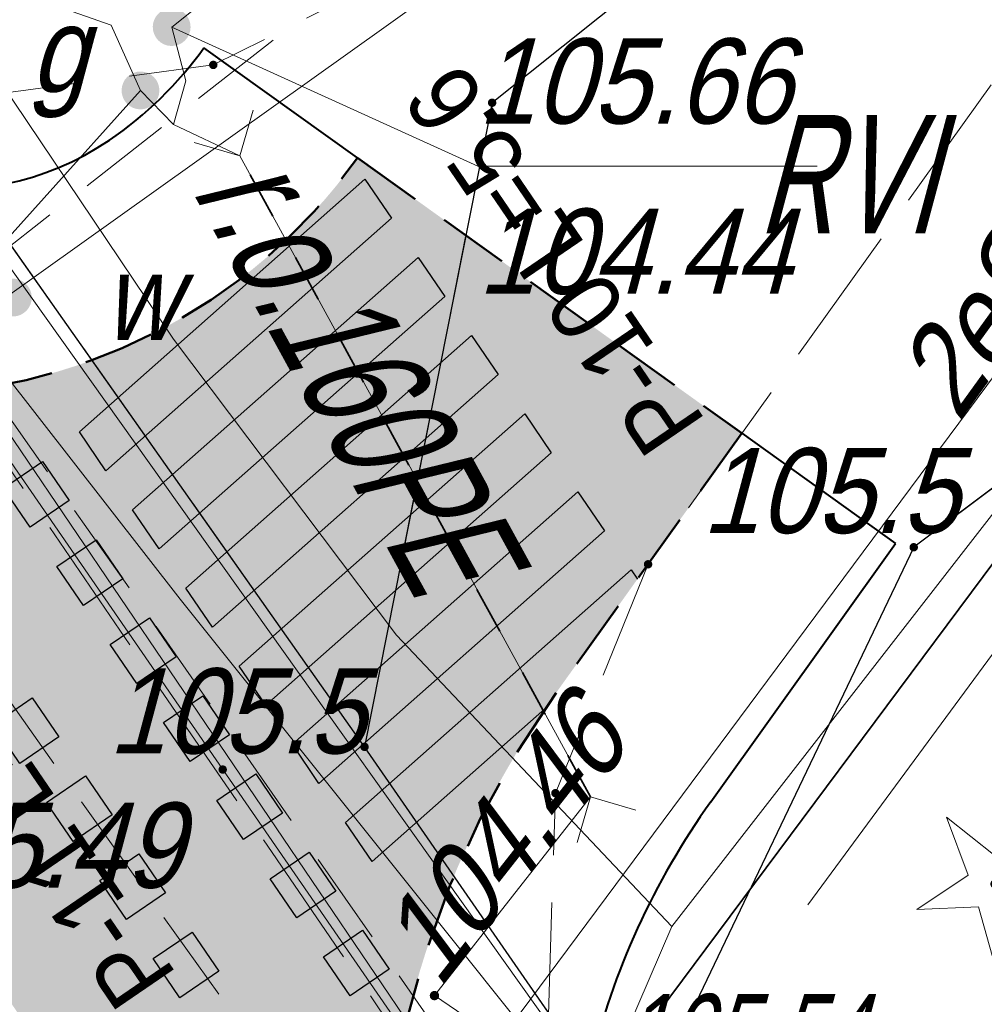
# Model space of a CAD drawing. Extents: x 6530721 to 6531385, y 5978377 to 5979143.
# Tile 60 of 146: x 6530995 to 6531005, y 5978753 to 5978763. Entities that reach past the tile are written whole.
import ezdxf
from ezdxf.enums import TextEntityAlignment as Align

# ---------------------------------------------------------------- set-up
doc = ezdxf.new("R2010")
doc.units = 0
doc.set_wipeout_variables(frame=1)
for name, pattern in [('AB_rokocin 2014-08-13 AC2004$0$1.0_0.5', [1.5, 1, -0.5]), ('AB_rokocin 2014-08-13 AC2004$0$1.5_0.5', [2, 1.5, -0.5]), ('AB_rokocin 2014-08-13 AC2004$0$ib05_500', [1, 0.5, -0.5]), ('AB_rokocin 2014-08-13 AC2004$0$l217_500', [2, 1.5, -0.5]), ('AB_rokocin 2014-08-13 AC2004$0$l219_500', [0]), ('DASHED2', [0.375, 0.25, -0.125])]:
    doc.linetypes.add(name, pattern=pattern)
for name, color, linetype, lineweight in [('AB-chodnik obrzeża', 30, 'Continuous', 40), ('AB-krawężnik obniżony', 34, 'DASHED2', 50), ('AB-wymiarowa', 7, 'Continuous', 30), ('AB-wyp. kostka betonowa grafitowa', 151, 'Continuous', 15), ('AB_rokocin 2014-08-13 AC2004$0$!arkusz4', 7, 'Continuous', 18), ('AB_rokocin 2014-08-13 AC2004$0$203-Punkt załamania granicy działki nie stabilizowany', 7, 'Continuous', 18), ('AB_rokocin 2014-08-13 AC2004$0$209-Opis konturu klasyfikacyjnego', 7, 'Continuous', 18), ('AB_rokocin 2014-08-13 AC2004$0$217-Granica konturu klasyfikcyjnego', 7, 'Continuous', 18), ('AB_rokocin 2014-08-13 AC2004$0$219-Linia granicy', 7, 'Continuous', 18), ('AB_rokocin 2014-08-13 AC2004$0$623-Punkt rzędnej przewodu-SGPOD', 7, 'Continuous', 18), ('AB_rokocin 2014-08-13 AC2004$0$623-Punkt rzędnej przewodu-SGPOD-Atr2', 7, 'Continuous', 18), ('AB_rokocin 2014-08-13 AC2004$0$903-Żywopłot', 7, 'Continuous', 18), ('AB_rokocin 2014-08-13 AC2004$0$996-Tekst dodatkowy mały', 7, 'Continuous', 18), ('AB_rokocin 2014-08-13 AC2004$0$drzewo iglaste (punkt)', 7, 'Continuous', 18), ('AB_rokocin 2014-08-13 AC2004$0$jezdnia (powierzchnia)', 7, 'Continuous', 18), ('AB_rokocin 2014-08-13 AC2004$0$krawężnik (linia)', 7, 'Continuous', 18), ('AB_rokocin 2014-08-13 AC2004$0$ogrodzenie trwałe (linia)', 7, 'Continuous', 18), ('AB_rokocin 2014-08-13 AC2004$0$przepust (linia)', 7, 'Continuous', 18), ('AB_rokocin 2014-08-13 AC2004$0$przepust (linia) - symbol', 7, 'Continuous', 18), ('AB_rokocin 2014-08-13 AC2004$0$przewód elektroenergetyczny (linia)-SEPOD', 7, 'Continuous', 18), ('AB_rokocin 2014-08-13 AC2004$0$przewód elektroenergetyczny (linia)-SEPOD-Atr1', 7, 'Continuous', 18), ('AB_rokocin 2014-08-13 AC2004$0$przewód elektroenergetyczny - projektowany (linia)-SE', 7, 'Continuous', 18), ('AB_rokocin 2014-08-13 AC2004$0$przewód gazowy (linia)-SG', 7, 'Continuous', 18), ('AB_rokocin 2014-08-13 AC2004$0$przewód kanalizacyjny - projektowany (linia)-SK', 7, 'Continuous', 18), ('AB_rokocin 2014-08-13 AC2004$0$przewód telekomunikacyjny (linia)-STPOD', 7, 'Continuous', 18), ('AB_rokocin 2014-08-13 AC2004$0$przewód wodociągowy (linia)-SW', 7, 'Continuous', 18), ('AB_rokocin 2014-08-13 AC2004$0$punkt wysokościowy naturalny', 7, 'Continuous', 18), ('AB_rokocin 2014-08-13 AC2004$0$punkt wysokościowy naturalny-Atr2', 7, 'Continuous', 18), ('AB_rokocin 2014-08-13 AC2004$0$punkt wysokościowy sztuczny', 7, 'Continuous', 18), ('AB_rokocin 2014-08-13 AC2004$0$punkt wysokościowy sztuczny-Atr2', 7, 'Continuous', 18), ('AB_rokocin 2014-08-13 AC2004$0$wysokosci_asfalt', 7, 'Continuous', 18), ('AB_rokocin 2014-08-13 AC2004$0$zasuwa (punkt)-SG', 7, 'Continuous', 18), ('AB_rokocin 2014-08-13 AC2004$0$zasuwa (punkt)-SG-Atr17', 7, 'Continuous', 18), ('AB_rokocin 2014-08-13 AC2004$0$zasuwa (punkt)-SG-Atr2', 7, 'Continuous', 18), ('AB_rokocin 2014-08-13 AC2004$0$zasuwa (punkt)-SG-Atr3', 7, 'Continuous', 18), ('AB_rokocin 2014-08-13 AC2004$0$zasuwa (punkt)-SW', 7, 'Continuous', 18), ('AB_rokocin 2014-08-13 AC2004$0$zasuwa (punkt)-SW-Atr17', 7, 'Continuous', 18), ('asf', 7, 'Continuous', 18), ('płot', 1, 'Continuous', 18)]:
    doc.layers.add(name, color=color, linetype=linetype, lineweight=lineweight)
for name, color, linetype in [('gaOzPoziome', 7, 'Continuous'), ('gaPionowe', 7, 'Continuous'), ('zzz.gaHSDlugosc', 7, 'Continuous'), ('zzz.gaHSDodTekst', 7, 'Continuous'), ('zzz.gaHSKilometraz', 7, 'Continuous'), ('zzz.gaHSNazwa', 7, 'Continuous'), ('zzz.gaHSOpis', 7, 'Continuous'), ('zzz.gaHSStan', 7, 'Continuous'), ('zzz.gaHSTrasa', 7, 'Continuous')]:
    doc.layers.add(name, color=color, linetype=linetype)
doc.styles.add('AB_rokocin 2014-08-13 AC2004$0$Standard', font='txt')
doc.styles.add('GA4-HS-TEXT', font='arial.ttf', dxfattribs={"width": 0.9})
doc.styles.get("Standard").update_dxf_attribs({"font": 'simplex.shx', "width": 0.75, "height": 1.25})
doc.linetypes.add('AB_rokocin 2014-08-13 AC2004$0$902-500', pattern='A,3.75,0,[1,ksztalty.shx,S=0.5,R=0,X=0,Y=0],3.75', length=7.5)
doc.linetypes.add('AB_rokocin 2014-08-13 AC2004$0$903-500', pattern='A,0,-0.001,0,[6,ksztalty.shx,S=0.667,R=0,X=0,Y=0],-3', length=3.001)
doc.dimstyles.new('GA4-LEADER', dxfattribs={"dimtxt": 1, "dimasz": 1, "dimexe": 1, "dimexo": 1, "dimgap": 1, "dimtad": 1, "dimtxsty": 'Standard', "dimcen": 1, "dimadec": 0, "dimazin": 0, "dimtfac": 1, "dimtmove": 0, "dimatfit": 3, "dimfxl": 1, "dimarcsym": 0})

# ---------------------------------------------------------------- blocks, each defined once
blk = doc.blocks.new('z.ga4.HSL-desc')
at = {"layer": 'zzz.gaHSDlugosc', "style": 'GA4-HS-TEXT', "width": 0.9}
blk.add_attdef('LENGTH', (6.026, 0.4), '', height=1, dxfattribs=at)
at = {"layer": 'zzz.gaHSDodTekst', "style": 'GA4-HS-TEXT', "width": 0.9, "flags": 1}
blk.add_attdef('ADDTEXT', (0, -2.744), '', height=1, dxfattribs=at)
at = {"layer": 'zzz.gaHSKilometraz', "style": 'GA4-HS-TEXT', "width": 0.9, "flags": 1}
blk.add_attdef('POSITION', (0, -5.695), '', height=1, dxfattribs=at)
at = {"layer": 'zzz.gaHSNazwa', "style": 'GA4-HS-TEXT', "width": 0.9}
blk.add_attdef('NAME', (0, 0.4), '', height=1, dxfattribs=at)
at = {"layer": 'zzz.gaHSStan', "style": 'GA4-HS-TEXT', "width": 0.9}
blk.add_attdef('STATE', (0, -1.356), '', height=1, dxfattribs=at)
at = {"layer": 'zzz.gaHSTrasa', "style": 'GA4-HS-TEXT', "width": 0.9, "flags": 1}
blk.add_attdef('ROUTE', (0, -4.27), '', height=1, dxfattribs=at)
blk = doc.blocks.new('AB_rokocin 2014-08-13 AC2004$0$US25')
at = {"linetype": 'Continuous', "lineweight": 0}
h = blk.add_hatch(color=0, dxfattribs=at)
edge = h.paths.add_edge_path()
edge.add_arc((0, 0), 0.2, 0, 360)
blk = doc.blocks.new('AB_rokocin 2014-08-13 AC2004$0$PW01')
at = {"linetype": 'Continuous', "lineweight": 13}
h = blk.add_hatch(color=0, dxfattribs=at)
edge = h.paths.add_edge_path()
edge.add_arc((0, 0), 0.045, 0, 360)
blk = doc.blocks.new('AB_rokocin 2014-08-13 AC2004$0$PW02')
at = {"linetype": 'Continuous', "lineweight": 13}
h = blk.add_hatch(color=0, dxfattribs=at)
edge = h.paths.add_edge_path()
edge.add_arc((0, 0), 0.045, 0, 360)
blk = doc.blocks.new('AB_rokocin 2014-08-13 AC2004$0$621')
at = {"linetype": 'Continuous', "lineweight": 0}
h = blk.add_hatch(color=0, dxfattribs=at)
edge = h.paths.add_edge_path()
edge.add_arc((0, 0), 0.05, 0, 360)
blk = doc.blocks.new('AB_rokocin 2014-08-13 AC2004$0$OP011')
at = {"linetype": 'Continuous', "lineweight": 13}
h = blk.add_hatch(color=0, dxfattribs=at)
edge = h.paths.add_edge_path()
edge.add_arc((0, 0), 0.05, 0, 360)
at = {"color": 0, "linetype": 'Continuous', "lineweight": 13}
for p, q in [((-0.283, 0.093), (-0.512, 0.706)), ((-0.512, 0.706), (0, 0.299)), ((0, 0.299), (0.512, 0.706)), ((0.512, 0.706), (0.283, 0.093)), ((-0.828, -0.268), (-0.283, 0.093)), ((0.283, 0.093), (0.828, -0.268)), ((-0.175, -0.24), (-0.828, -0.268)), ((0, -0.87), (-0.175, -0.24)), ((0.175, -0.24), (0, -0.87)), ((0.828, -0.268), (0.175, -0.24))]:
    blk.add_line(p, q, dxfattribs=at)
blk = doc.blocks.new('AB_rokocin 2014-08-13 AC2004$0$IB05')
at = {"color": 0, "linetype": 'Continuous', "lineweight": 13}
for q in [(0.354, 0.354), (0.354, -0.354)]:
    blk.add_line((0, 0), q, dxfattribs=at)
blk = doc.blocks.new('AB_rokocin 2014-08-13 AC2004$0$203')
at = {"linetype": 'Continuous', "lineweight": 0}
h = blk.add_hatch(color=0, dxfattribs=at)
edge = h.paths.add_edge_path()
edge.add_arc((0, 0), 0.045, 0, 360)
blk = doc.blocks.new('AB_rokocin 2014-08-13 AC2004')
at = {"layer": 'AB_rokocin 2014-08-13 AC2004$0$217-Granica konturu klasyfikcyjnego', "color": 3, "linetype": 'AB_rokocin 2014-08-13 AC2004$0$l217_500', "lineweight": 18, "flags": 128}
for points in [[(6530999.8, 5978762.4), (6531013.46, 5978773.3)], [(6530999.8, 5978762.4), (6531013.46, 5978773.3)], [(6530990.87, 5978766.34), (6530998.45, 5978755.59)], [(6530990.87, 5978766.34), (6530998.45, 5978755.59)], [(6531004.26, 5978757.7), (6531011.24, 5978762.93)], [(6531004.26, 5978757.7), (6531011.24, 5978762.93)], [(6530998.45, 5978755.59), (6530999.8, 5978762.4)], [(6530998.45, 5978755.59), (6530999.8, 5978762.4)], [(6531001.29, 5978751.49), (6531004.26, 5978757.7)], [(6531001.29, 5978751.49), (6531004.26, 5978757.7)], [(6530998.45, 5978755.59), (6531001.29, 5978751.49)], [(6530998.45, 5978755.59), (6531001.29, 5978751.49)]]:
    blk.add_lwpolyline(points, dxfattribs=at)
at = {"layer": 'AB_rokocin 2014-08-13 AC2004$0$219-Linia granicy', "color": 92, "linetype": 'AB_rokocin 2014-08-13 AC2004$0$l219_500', "lineweight": 30, "flags": 128}
for points in [[(6531013.46, 5978773.3), (6530999.8, 5978762.4)], [(6531013.46, 5978773.3), (6530999.8, 5978762.4)], [(6530998.45, 5978755.59), (6530990.87, 5978766.34)], [(6530998.45, 5978755.59), (6530990.87, 5978766.34)], [(6531011.24, 5978762.93), (6531004.26, 5978757.7)], [(6531011.24, 5978762.93), (6531004.26, 5978757.7)], [(6530999.8, 5978762.4), (6530998.45, 5978755.59)], [(6530999.8, 5978762.4), (6530998.45, 5978755.59)], [(6531004.26, 5978757.7), (6531001.29, 5978751.49)], [(6531004.26, 5978757.7), (6531001.29, 5978751.49)], [(6531001.29, 5978751.49), (6530998.45, 5978755.59)], [(6531001.29, 5978751.49), (6530998.45, 5978755.59)]]:
    blk.add_lwpolyline(points, dxfattribs=at)
at = {"layer": 'AB_rokocin 2014-08-13 AC2004$0$903-Żywopłot', "color": 7, "linetype": 'AB_rokocin 2014-08-13 AC2004$0$903-500', "lineweight": 18, "flags": 128}
blk.add_lwpolyline([(6531009.09, 5978761.99), (6531003.14, 5978753.92)], dxfattribs=at)
at = {"layer": 'AB_rokocin 2014-08-13 AC2004$0$jezdnia (powierzchnia)', "color": 252, "linetype": 'AB_rokocin 2014-08-13 AC2004$0$1.5_0.5', "lineweight": 18, "flags": 128}
blk.add_lwpolyline([(6530985.78, 5979082.6), (6530984.46, 5979063.44), (6530982.52, 5979039.61), (6530981.54, 5979013.49), (6530979.39, 5978979.44), (6530978.32, 5978955.43), (6530977.32, 5978924.35), (6530977.18, 5978898.97), (6530975.4, 5978882.76), (6530973.84, 5978878.32), (6530971.37, 5978876.16), (6530968.23, 5978875.09), (6530950.8, 5978875.6), (6530950.25, 5978872.17), (6530968.11, 5978871.47), (6530973.1, 5978871.84), (6530979.12, 5978872.07), (6530985.71, 5978871.57), (6530988.36, 5978870.67), (6531008.02, 5978871.57), (6531029.25, 5978872.87), (6531034.44, 5978873.09), (6531036.17, 5978871.36), (6531037.18, 5978869.25), (6531041.13, 5978844.83), (6531042.78, 5978824.44), (6531036.31, 5978809.51), (6531027.43, 5978796.52), (6531014.3, 5978782.64), (6530999.37, 5978764.06), (6530996.85, 5978762.8), (6530994.1, 5978762.43), (6530991.66, 5978762.96), (6530999.88, 5978750.96), (6531000.38, 5978752.27), (6531000.47, 5978755.1), (6531001.45, 5978757.52), (6531017.67, 5978780.17), (6531028.21, 5978793.19), (6531039.69, 5978808.37), (6531046.64, 5978824.27)], dxfattribs=at)
at = {"layer": 'AB_rokocin 2014-08-13 AC2004$0$krawężnik (linia)', "color": 252, "linetype": 'Continuous', "lineweight": 18, "flags": 128}
blk.add_lwpolyline([(6531068.72, 5978657.15), (6531062.15, 5978664.55), (6531049.49, 5978680.52), (6531035.66, 5978699.36), (6531024.09, 5978715.9), (6531011.56, 5978734.19), (6530996.95, 5978755.35), (6530989.3, 5978766.44), (6530983.73, 5978774.55), (6530972.45, 5978791.39), (6530968.42, 5978797.31), (6530960.29, 5978809.3)], dxfattribs=at)
at = {"layer": 'AB_rokocin 2014-08-13 AC2004$0$ogrodzenie trwałe (linia)', "color": 252, "linetype": 'AB_rokocin 2014-08-13 AC2004$0$902-500', "lineweight": 35, "flags": 128}
blk.add_lwpolyline([(6531040.81, 5978802.39), (6531039, 5978800.16), (6531036.52, 5978797.32), (6531032.64, 5978793), (6531031.99, 5978792.22), (6531028.23, 5978787.99), (6531023.91, 5978782.34), (6531022.84, 5978781.16), (6531019.25, 5978776.56), (6531018.45, 5978775.2), (6531015.04, 5978770.97), (6531046.86, 5978730.59), (6531039.44, 5978715.67), (6531033.78, 5978704.64), (6531018.6, 5978726.77), (6531018.12, 5978727.63), (6531015.98, 5978730.61), (6531012.74, 5978734.92), (6531010.83, 5978737.95), (6531010.09, 5978738.95), (6531000.92, 5978751.92), (6531009.07, 5978762.86), (6531009.68, 5978763.74), (6531015.04, 5978770.97)], dxfattribs=at)
at = {"layer": 'AB_rokocin 2014-08-13 AC2004$0$przepust (linia)', "color": 7, "linetype": 'AB_rokocin 2014-08-13 AC2004$0$ib05_500', "lineweight": 35, "flags": 128}
blk.add_lwpolyline([(6531000.84, 5978755.06), (6530997.13, 5978761.84)], dxfattribs=at)
at = {"layer": 'AB_rokocin 2014-08-13 AC2004$0$przewód elektroenergetyczny (linia)-SEPOD', "color": 1, "linetype": 'Continuous', "lineweight": 18, "flags": 128}
blk.add_lwpolyline([(6531016.57, 5978774.92), (6530999.78, 5978752.35), (6531009.61, 5978738.01), (6531012.53, 5978734.1), (6531018.44, 5978725.66), (6531033.46, 5978703.79), (6531047.58, 5978687.83), (6531071.83, 5978661.18), (6531077.69, 5978661.73), (6531081.66, 5978668.68), (6531091.97, 5978688.52), (6531101.98, 5978708.16), (6531112.22, 5978727.55), (6531122.08, 5978747.33), (6531132, 5978765.74), (6531132.11, 5978766.31), (6531132.42, 5978767.25), (6531132.14, 5978777.68), (6531136.89, 5978786.86), (6531137.71, 5978789.05)], dxfattribs=at)
at = {"layer": 'AB_rokocin 2014-08-13 AC2004$0$przewód elektroenergetyczny - projektowany (linia)-SE', "color": 1, "linetype": 'AB_rokocin 2014-08-13 AC2004$0$1.0_0.5', "lineweight": 18, "flags": 128}
blk.add_lwpolyline([(6530826.972, 5978708.68), (6530827.24, 5978709.09), (6530834.58, 5978722.01), (6530844.3, 5978737.61), (6530851.06, 5978748.63), (6530857.75, 5978759.14), (6530864.58, 5978771.22), (6530872.94, 5978786.68), (6530885.26, 5978812.96), (6530898.25, 5978841.23), (6530902.68, 5978856.6), (6530904.26, 5978865.5), (6530895.64, 5978867.12), (6530896.81, 5978878.73), (6530897.37, 5978886.45), (6530914.59, 5978888.09), (6530916.6, 5978883.13), (6530918.66, 5978878.97), (6530922.67, 5978870.07), (6530922.8, 5978868.04), (6530926.81, 5978860.82), (6530928.6, 5978857.83), (6530930.08, 5978855.53), (6530931.41, 5978853.22), (6530934.81, 5978847.74), (6530938.18, 5978842.74), (6530940.61, 5978838.92), (6530943.7, 5978834.57), (6530946.08, 5978831.07), (6530948, 5978828.22), (6530952.41, 5978821.5), (6530956.94, 5978815.04), (6530960.54, 5978809.91), (6530964.29, 5978804.42), (6530967.77, 5978799.56), (6530971.05, 5978794.9), (6530973.84, 5978790.63), (6530976.58, 5978786.57), (6530980.58, 5978780.71), (6530982.7, 5978777.62), (6530985.22, 5978773.81), (6530988.34, 5978769.04), (6530989.92, 5978766.7), (6530990.46, 5978765.93), (6530990.37, 5978765.15), (6530991.83, 5978763.13), (6530996.06, 5978757.13), (6530999.57, 5978752.09), (6531000.82, 5978750.32), (6531001.94, 5978748.65), (6531002.55, 5978747.77), (6531005.3, 5978743.83), (6531008.21, 5978739.6), (6531012.63, 5978733.34), (6531017.03, 5978727.14), (6531023.63, 5978717.51), (6531029.4, 5978709.03), (6531033.24, 5978703.44), (6531036.36, 5978699.89), (6531039.9, 5978695.78), (6531042.87, 5978692.37), (6531049.22, 5978685.3), (6531061.9, 5978670.96), (6531061.63, 5978668.76), (6531063.68, 5978666.4), (6531066.09, 5978666.33), (6531071.01, 5978660.91), (6531074.47, 5978660.91), (6531079.98, 5978654.09), (6531082.92, 5978659.36), (6531086.03, 5978664.59), (6531092.01, 5978675.8), (6531094.55, 5978679.72)], dxfattribs=at)
at = {"layer": 'AB_rokocin 2014-08-13 AC2004$0$przewód gazowy (linia)-SG', "color": 40, "linetype": 'Continuous', "lineweight": 18, "flags": 128}
for points in [[(6530917.66, 5978879.08), (6530921.71, 5978869.08), (6530932.16, 5978851), (6530933.74, 5978849.77), (6530947.33, 5978829.49), (6530959.25, 5978813.3), (6530969.03, 5978797.78), (6530981.01, 5978779.69), (6530991.51, 5978764.72), (6530995.77, 5978763.22), (6530996.08, 5978762.53)], [(6530996.41, 5978763.2), (6531003.46, 5978768.83), (6531004.58, 5978770.65), (6531008.59, 5978777.61), (6531012.04, 5978785.04), (6531021.08, 5978793.56), (6531025.25, 5978797.24)], [(6530996.08, 5978762.53), (6530996.43, 5978762.17), (6530996.56, 5978762.63), (6530996.41, 5978763.2)], [(6530996.43, 5978762.17), (6530997.13, 5978761.84), (6531000.84, 5978755.06), (6530999.19, 5978752.96), (6530999.5, 5978752.75), (6531001.96, 5978749.82), (6531005.67, 5978744.55)]]:
    blk.add_lwpolyline(points, dxfattribs=at)
at = {"layer": 'AB_rokocin 2014-08-13 AC2004$0$przewód kanalizacyjny - projektowany (linia)-SK', "color": 32, "linetype": 'AB_rokocin 2014-08-13 AC2004$0$1.0_0.5', "lineweight": 18, "flags": 128}
for points in [[(6531004.57, 5978768.61), (6530992.97, 5978759.53)], [(6530992.84, 5978758.67), (6531006.66, 5978739.32)]]:
    blk.add_lwpolyline(points, dxfattribs=at)
at = {"layer": 'AB_rokocin 2014-08-13 AC2004$0$przewód telekomunikacyjny (linia)-STPOD', "color": 30, "linetype": 'Continuous', "lineweight": 18, "flags": 128}
for points in [[(6530959.42, 5978808.41), (6530965.43, 5978799.83), (6530968.78, 5978794.78), (6530973.97, 5978787.45), (6530977.67, 5978782.15), (6530981.23, 5978777.09), (6530983.94, 5978778.42), (6530989.79, 5978769.77), (6530994.03, 5978763.46), (6530996.43, 5978759.9), (6530998.79, 5978756.77), (6531001.7, 5978753.69), (6531005.43, 5978758.48), (6531010.3, 5978764.63), (6531015.99, 5978771.85), (6531018.01, 5978774.3), (6531025.85, 5978784.41), (6531027.94, 5978787.09), (6531028.12, 5978789.16), (6531034.2, 5978795.72), (6531038.85, 5978799.89), (6531041.99, 5978803.33)], [(6531001.7, 5978753.69), (6531001.1, 5978752.3), (6531006.22, 5978745.24), (6531010.89, 5978738.97), (6531016.93, 5978731.39), (6531020.97, 5978726.4), (6531022.58, 5978724.59), (6531028.16, 5978717.3), (6531035.01, 5978708.25), (6531041.44, 5978699.96), (6531046.74, 5978693.24), (6531050.94, 5978687.69), (6531056.58, 5978680.42), (6531060.67, 5978675.2), (6531065.43, 5978668.89), (6531068.98, 5978664.28)]]:
    blk.add_lwpolyline(points, dxfattribs=at)
at = {"layer": 'AB_rokocin 2014-08-13 AC2004$0$przewód wodociągowy (linia)-SW', "color": 5, "linetype": 'Continuous', "lineweight": 18, "flags": 128}
for points in [[(6531034.62, 5978806.42), (6531027.43, 5978796.52), (6531021.7, 5978789.72), (6531016.94, 5978783.56), (6531011.83, 5978776.89), (6531005.05, 5978767.96), (6530999.49, 5978763.79), (6530994.24, 5978760.05), (6530986.91, 5978770.31), (6530982.79, 5978776.88), (6530976.96, 5978785.38), (6530970.65, 5978794.9), (6530964.66, 5978803.3)], [(6530994.24, 5978760.05), (6530996.5, 5978757.15), (6531000.78, 5978751.8), (6531003.91, 5978748.96), (6531007.61, 5978745.04), (6531012.73, 5978739.64), (6531015.32, 5978737.26), (6531019.88, 5978732.34), (6531022.92, 5978728.41), (6531025.7, 5978723.98), (6531028.63, 5978719.63), (6531034.97, 5978710.84), (6531039.83, 5978704.42), (6531041.69, 5978702.12), (6531047.7, 5978694.68), (6531052.05, 5978688.38), (6531056.3, 5978683.5), (6531059.09, 5978679.72), (6531062.92, 5978674.36), (6531067, 5978669.11), (6531070.33, 5978664.78)]]:
    blk.add_lwpolyline(points, dxfattribs=at)
at = {"layer": 'AB_rokocin 2014-08-13 AC2004$0$zasuwa (punkt)-SG-Atr2', "color": 40, "linetype": 'ByBlock', "flags": 128}
for points in [[(6530996.41, 5978763.2), (6530999.65, 5978761.73), (6531003.237, 5978761.73)], [(6530996.08, 5978762.53), (6530994.04, 5978760.26), (6530990.498, 5978760.26)]]:
    blk.add_lwpolyline(points, dxfattribs=at)
at = {"layer": 'AB_rokocin 2014-08-13 AC2004$0$203-Punkt załamania granicy działki nie stabilizowany', "color": 7, "linetype": 'Continuous', "lineweight": 18, "rotation": 171.887}
for p in [(6530999.8, 5978762.4), (6531004.26, 5978757.7), (6530998.45, 5978755.59)]:
    blk.add_blockref('AB_rokocin 2014-08-13 AC2004$0$203', p, dxfattribs=at)
at = {"layer": 'AB_rokocin 2014-08-13 AC2004$0$623-Punkt rzędnej przewodu-SGPOD', "color": 52, "linetype": 'Continuous', "lineweight": 18}
blk.add_blockref('AB_rokocin 2014-08-13 AC2004$0$621', (6530999.19, 5978752.96), dxfattribs=at)
at = {"layer": 'AB_rokocin 2014-08-13 AC2004$0$drzewo iglaste (punkt)', "color": 94, "linetype": 'Continuous', "lineweight": 13}
blk.add_blockref('AB_rokocin 2014-08-13 AC2004$0$OP011', (6531005.12, 5978754.14), dxfattribs=at)
at = {"layer": 'AB_rokocin 2014-08-13 AC2004$0$przepust (linia) - symbol', "color": 7, "linetype": 'Continuous', "lineweight": 35}
for p, rotation in [((6530997.13, 5978761.84), 118.6869999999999), ((6531000.84, 5978755.06), 298.6870000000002)]:
    blk.add_blockref('AB_rokocin 2014-08-13 AC2004$0$IB05', p, dxfattribs=dict(at, rotation=rotation))
at = {"layer": 'AB_rokocin 2014-08-13 AC2004$0$punkt wysokościowy naturalny', "color": 7, "linetype": 'Continuous', "lineweight": 13}
for p in [(6530996.85, 5978762.8), (6531001.45, 5978757.52), (6531000.47, 5978755.1)]:
    blk.add_blockref('AB_rokocin 2014-08-13 AC2004$0$PW01', p, dxfattribs=at)
at = {"layer": 'AB_rokocin 2014-08-13 AC2004$0$punkt wysokościowy sztuczny', "color": 7, "linetype": 'Continuous', "lineweight": 13}
blk.add_blockref('AB_rokocin 2014-08-13 AC2004$0$PW02', (6530996.95, 5978755.35), dxfattribs=at)
at = {"layer": 'AB_rokocin 2014-08-13 AC2004$0$zasuwa (punkt)-SG', "color": 7, "linetype": 'Continuous', "lineweight": 13}
for p, rotation in [((6530996.41, 5978763.2), 21.541), ((6530996.08, 5978762.53), 21.71)]:
    blk.add_blockref('AB_rokocin 2014-08-13 AC2004$0$US25', p, dxfattribs=dict(at, rotation=rotation))
at = {"layer": 'AB_rokocin 2014-08-13 AC2004$0$zasuwa (punkt)-SW', "color": 7, "linetype": 'Continuous', "lineweight": 13, "rotation": 36.87}
blk.add_blockref('AB_rokocin 2014-08-13 AC2004$0$US25', (6530994.73, 5978760.34), dxfattribs=at)
at = {"layer": 'AB_rokocin 2014-08-13 AC2004$0$209-Opis konturu klasyfikacyjnego', "color": 3, "linetype": 'Continuous', "lineweight": 20, "style": 'AB_rokocin 2014-08-13 AC2004$0$Standard', "oblique": 15, "width": 0.673}
blk.add_text('RVI', height=1.25, dxfattribs=at).set_placement((6531002.61, 5978761.02))
at = {"layer": 'AB_rokocin 2014-08-13 AC2004$0$623-Punkt rzędnej przewodu-SGPOD-Atr2', "color": 52, "linetype": 'ByBlock', "lineweight": 20, "style": 'AB_rokocin 2014-08-13 AC2004$0$Standard', "oblique": 15, "width": 0.9}
blk.add_text('104.46', height=0.9, rotation=51.843, dxfattribs=at).set_placement((6530999.24, 5978753.02))
at = {"layer": 'AB_rokocin 2014-08-13 AC2004$0$996-Tekst dodatkowy mały', "color": 7, "linetype": 'Continuous', "lineweight": 20, "style": 'AB_rokocin 2014-08-13 AC2004$0$Standard', "oblique": 15, "width": 0.666}
blk.add_text('r.o.160PE', height=1.25, rotation=298.687, dxfattribs=at).set_placement((6530997.17, 5978761.77), align=Align.MIDDLE_LEFT)
at = {"layer": 'AB_rokocin 2014-08-13 AC2004$0$przewód elektroenergetyczny (linia)-SEPOD-Atr1', "color": 1, "linetype": 'ByBlock', "lineweight": 20, "style": 'AB_rokocin 2014-08-13 AC2004$0$Standard', "oblique": 15, "width": 0.9}
blk.add_text('2eS', height=0.9, rotation=54.148, dxfattribs=at).set_placement((6531004.73, 5978759.01))
at = {"layer": 'AB_rokocin 2014-08-13 AC2004$0$punkt wysokościowy naturalny-Atr2', "color": 252, "linetype": 'ByBlock', "lineweight": 20, "style": 'AB_rokocin 2014-08-13 AC2004$0$Standard', "oblique": 15, "width": 0.9}
for p in [(6531002.02, 5978757.85), (6530995.74, 5978755.52)]:
    blk.add_text('105.5', height=0.9, dxfattribs=at).set_placement(p)
at = {"layer": 'AB_rokocin 2014-08-13 AC2004$0$punkt wysokościowy sztuczny-Atr2', "color": 252, "linetype": 'ByBlock', "lineweight": 20, "style": 'AB_rokocin 2014-08-13 AC2004$0$Standard', "oblique": 15, "width": 0.9}
blk.add_text('105.49', height=0.9, dxfattribs=at).set_placement((6530993.2, 5978754.1))
at = {"layer": 'AB_rokocin 2014-08-13 AC2004$0$wysokosci_asfalt', "color": 252, "linetype": 'ByBlock', "lineweight": 20, "style": 'AB_rokocin 2014-08-13 AC2004$0$Standard', "oblique": 15, "width": 0.7}
blk.add_text('105.54', height=0.9, dxfattribs=at).set_placement((6531001.151, 5978752.076))
at = {"layer": 'AB_rokocin 2014-08-13 AC2004$0$zasuwa (punkt)-SG-Atr17', "color": 7, "linetype": 'ByBlock', "lineweight": 20, "style": 'AB_rokocin 2014-08-13 AC2004$0$Standard', "oblique": 15, "width": 0.9}
blk.add_text('g', height=0.9, dxfattribs=at).set_placement((6530994.91, 5978762.51))
at = {"layer": 'AB_rokocin 2014-08-13 AC2004$0$zasuwa (punkt)-SG-Atr2', "color": 40, "linetype": 'ByBlock', "lineweight": 20, "style": 'AB_rokocin 2014-08-13 AC2004$0$Standard', "oblique": 15, "width": 0.9}
blk.add_text('105.66', height=0.9, dxfattribs=at).set_placement((6530999.65, 5978762.18))
at = {"layer": 'AB_rokocin 2014-08-13 AC2004$0$zasuwa (punkt)-SG-Atr3', "color": 40, "linetype": 'ByBlock', "lineweight": 20, "style": 'AB_rokocin 2014-08-13 AC2004$0$Standard', "oblique": 15, "width": 0.9}
blk.add_text('104.44', height=0.9, dxfattribs=at).set_placement((6530999.65, 5978760.38))
at = {"layer": 'AB_rokocin 2014-08-13 AC2004$0$zasuwa (punkt)-SW-Atr17', "color": 7, "linetype": 'ByBlock', "lineweight": 20, "style": 'AB_rokocin 2014-08-13 AC2004$0$Standard', "oblique": 15, "width": 0.9}
blk.add_text('w', height=0.9, dxfattribs=at).set_placement((6530995.68, 5978759.89))
at = {"linetype": 'ByBlock'}
blk.add_wipeout([(6530875.993, 5978760.343), (6530918.965, 5978786.026), (6531046.134, 5978573.254), (6531003.162, 5978547.571)], dxfattribs=at).dxf.layer = 'AB_rokocin 2014-08-13 AC2004$0$!arkusz4'

msp = doc.modelspace()

# ---------------------------------------------------------------- hatches: boundary and pattern name
at = {"layer": 'AB-wyp. kostka betonowa grafitowa'}
msp.add_hatch(color=256, dxfattribs=at).paths.add_polyline_path([(6531000.401, 5978744.651), (6530995.861, 5978751.194), (6530988.541, 5978761.93, 0.521167), (6530998.377, 5978761.817), (6531002.442, 5978758.905), (6531000.486, 5978756.174, 0.317046)])

# ---------------------------------------------------------------- next in the draw order: block references
at = {"layer": 'AB-wymiarowa'}
msp.add_blockref('AB_rokocin 2014-08-13 AC2004', (0, 0), dxfattribs=at)

# ---------------------------------------------------------------- next in the draw order: hatches: boundary and pattern name
at = {"layer": 'gaOzPoziome'}
h = msp.add_hatch(color=7, dxfattribs=at)
h.dxf.hatch_style = 2
h.paths.add_polyline_path([(6530995.715, 5978758.509), (6530995.434, 5978758.922), (6530998.455, 5978761.591), (6530998.736, 5978761.178)])
h = msp.add_hatch(color=7, dxfattribs=at)
h.dxf.hatch_style = 2
h.paths.add_polyline_path([(6530996.278, 5978757.682), (6530995.997, 5978758.095), (6530999.018, 5978760.765), (6530999.3, 5978760.352)])
h = msp.add_hatch(color=7, dxfattribs=at)
h.dxf.hatch_style = 2
h.paths.add_polyline_path([(6530996.842, 5978756.856), (6530996.56, 5978757.269), (6530999.581, 5978759.939), (6530999.863, 5978759.525)])
h = msp.add_hatch(color=7, dxfattribs=at)
h.dxf.hatch_style = 2
h.paths.add_polyline_path([(6530997.405, 5978756.03), (6530997.123, 5978756.443), (6531000.145, 5978759.112), (6531000.426, 5978758.699)])
h = msp.add_hatch(color=7, dxfattribs=at)
h.dxf.hatch_style = 2
h.paths.add_polyline_path([(6530995.045, 5978758.606), (6530995.327, 5978758.193), (6530994.914, 5978757.911), (6530994.632, 5978758.324)])
h = msp.add_hatch(color=7, dxfattribs=at)
h.dxf.hatch_style = 2
h.paths.add_polyline_path([(6530997.968, 5978755.204), (6530997.687, 5978755.617), (6531000.708, 5978758.286), (6531000.99, 5978757.873)])
h = msp.add_hatch(color=7, dxfattribs=at)
h.dxf.hatch_style = 2
h.paths.add_polyline_path([(6530995.61, 5978757.78), (6530995.892, 5978757.367), (6530995.478, 5978757.086), (6530995.196, 5978757.498)])
h = msp.add_hatch(color=7, dxfattribs=at)
h.dxf.hatch_style = 2
edge = h.paths.add_edge_path()
edge.add_arc((6531008.617, 5978750.352), 10, 144.393, 145.6749)
edge.add_line((6531000.358, 5978755.991), (6530998.532, 5978754.377))
edge.add_line((6530998.532, 5978754.377), (6530998.25, 5978754.79))
edge.add_line((6530998.25, 5978754.79), (6531001.271, 5978757.46))
edge.add_line((6531001.271, 5978757.46), (6531001.337, 5978757.363))
edge.add_line((6531001.337, 5978757.363), (6531000.486, 5978756.174))
h = msp.add_hatch(color=7, dxfattribs=at)
h.dxf.hatch_style = 2
h.paths.add_polyline_path([(6530996.174, 5978756.954), (6530996.456, 5978756.541), (6530996.043, 5978756.26), (6530995.761, 5978756.673)])
h = msp.add_hatch(color=7, dxfattribs=at)
h.dxf.hatch_style = 2
h.paths.add_polyline_path([(6530994.803, 5978755.415), (6530994.521, 5978755.828), (6530994.934, 5978756.109), (6530995.216, 5978755.697)])
h = msp.add_hatch(color=7, dxfattribs=at)
h.dxf.hatch_style = 2
h.paths.add_polyline_path([(6530996.738, 5978756.129), (6530997.02, 5978755.716), (6530996.607, 5978755.434), (6530996.325, 5978755.847)])
h = msp.add_hatch(color=7, dxfattribs=at)
h.dxf.hatch_style = 2
h.paths.add_polyline_path([(6530995.367, 5978754.589), (6530995.085, 5978755.002), (6530995.498, 5978755.284), (6530995.781, 5978754.871)])
h = msp.add_hatch(color=7, dxfattribs=at)
h.dxf.hatch_style = 2
h.paths.add_polyline_path([(6530997.302, 5978755.303), (6530997.584, 5978754.89), (6530997.171, 5978754.609), (6530996.889, 5978755.021)])
h = msp.add_hatch(color=7, dxfattribs=at)
h.dxf.hatch_style = 2
h.paths.add_polyline_path([(6530995.932, 5978753.764), (6530995.649, 5978754.176), (6530996.063, 5978754.458), (6530996.345, 5978754.045)])
h = msp.add_hatch(color=7, dxfattribs=at)
h.dxf.hatch_style = 2
h.paths.add_polyline_path([(6530997.866, 5978754.477), (6530998.148, 5978754.064), (6530997.735, 5978753.783), (6530997.453, 5978754.196)])
h = msp.add_hatch(color=7, dxfattribs=at)
h.dxf.hatch_style = 2
h.paths.add_polyline_path([(6530996.496, 5978752.938), (6530996.214, 5978753.351), (6530996.627, 5978753.632), (6530996.909, 5978753.22)])
h = msp.add_hatch(color=7, dxfattribs=at)
h.dxf.hatch_style = 2
h.paths.add_polyline_path([(6530998.43, 5978753.652), (6530998.712, 5978753.239), (6530998.299, 5978752.957), (6530998.017, 5978753.37)])

# ---------------------------------------------------------------- next in the draw order: linework, layer by layer
at = {"layer": 'AB-chodnik obrzeża'}
for p, q in [((6530998.377, 5978761.817), (6530996.751, 5978762.981)), ((6531002.442, 5978758.905), (6531004.068, 5978757.741)), ((6531002.112, 5978755.01), (6531004.068, 5978757.741))]:
    msp.add_line(p, q, dxfattribs=at)
for centre, radius, start, end in [((6530993.499, 5978765.31), 4, 304.2848, 324.393), ((6530994.062, 5978764.484), 3, 214.2848, 304.2848), ((6531008.617, 5978750.352), 8, 144.3925, 166.5673)]:
    msp.add_arc(centre, radius, start, end, dxfattribs=at)
at = {"layer": 'AB-krawężnik obniżony', "ltscale": 3}
msp.add_line((6530998.377, 5978761.817), (6531002.442, 5978758.905), dxfattribs=at)
at = {"layer": 'AB-krawężnik obniżony', "ltscale": 3, "flags": 128}
msp.add_lwpolyline([(6531002.442, 5978758.905), (6531000.486, 5978756.174, 0.317051), (6531000.401, 5978744.651, 0.317051)], format="xyb", dxfattribs=at)
at = {"layer": 'AB-krawężnik obniżony', "ltscale": 3}
msp.add_arc((6530993.499, 5978765.31), 6, 214.2848, 324.393, dxfattribs=at)
at = {"layer": 'asf', "lineweight": 18, "flags": 128}
msp.add_lwpolyline([(6531007.381, 5978740.416), (6530999.542, 5978751.742), (6530991.657, 5978763.371), (6530983.532, 5978775.163), (6530976.267, 5978785.83), (6530972, 5978792.206), (6530969.092, 5978796.77), (6530961.513, 5978807.977)], dxfattribs=at)
at = {"layer": 'gaOzPoziome', "color": 7, "flags": 128}
for points in [[(6530995.715, 5978758.509), (6530995.434, 5978758.922), (6530998.455, 5978761.591), (6530998.736, 5978761.178), (6530995.715, 5978758.509)], [(6530996.278, 5978757.682), (6530995.997, 5978758.095), (6530999.018, 5978760.765), (6530999.3, 5978760.352), (6530996.278, 5978757.682)], [(6530996.842, 5978756.856), (6530996.56, 5978757.269), (6530999.581, 5978759.939), (6530999.863, 5978759.525), (6530996.842, 5978756.856)], [(6530997.405, 5978756.03), (6530997.123, 5978756.443), (6531000.145, 5978759.112), (6531000.426, 5978758.699), (6530997.405, 5978756.03)], [(6530995.045, 5978758.606), (6530995.327, 5978758.193), (6530994.914, 5978757.911), (6530994.632, 5978758.324), (6530995.045, 5978758.606)], [(6530997.968, 5978755.204), (6530997.687, 5978755.617), (6531000.708, 5978758.286), (6531000.99, 5978757.873), (6530997.968, 5978755.204)], [(6530995.61, 5978757.78), (6530995.892, 5978757.367), (6530995.478, 5978757.086), (6530995.196, 5978757.498), (6530995.61, 5978757.78)], [(6530998.532, 5978754.377), (6530998.25, 5978754.79), (6531001.271, 5978757.46), (6531001.337, 5978757.363)], [(6530996.174, 5978756.954), (6530996.456, 5978756.541), (6530996.043, 5978756.26), (6530995.761, 5978756.673), (6530996.174, 5978756.954)], [(6530994.803, 5978755.415), (6530994.521, 5978755.828), (6530994.934, 5978756.109), (6530995.216, 5978755.697), (6530994.803, 5978755.415)], [(6530996.738, 5978756.129), (6530997.02, 5978755.716), (6530996.607, 5978755.434), (6530996.325, 5978755.847), (6530996.738, 5978756.129)], [(6531000.358, 5978755.991), (6530998.532, 5978754.377)], [(6530995.367, 5978754.589), (6530995.085, 5978755.002), (6530995.498, 5978755.284), (6530995.781, 5978754.871), (6530995.367, 5978754.589)], [(6530997.302, 5978755.303), (6530997.584, 5978754.89), (6530997.171, 5978754.609), (6530996.889, 5978755.021), (6530997.302, 5978755.303)], [(6530995.932, 5978753.764), (6530995.649, 5978754.176), (6530996.063, 5978754.458), (6530996.345, 5978754.045), (6530995.932, 5978753.764)], [(6530997.866, 5978754.477), (6530998.148, 5978754.064), (6530997.735, 5978753.783), (6530997.453, 5978754.196), (6530997.866, 5978754.477)], [(6530996.496, 5978752.938), (6530996.214, 5978753.351), (6530996.627, 5978753.632), (6530996.909, 5978753.22), (6530996.496, 5978752.938)], [(6530998.43, 5978753.652), (6530998.712, 5978753.239), (6530998.299, 5978752.957), (6530998.017, 5978753.37), (6530998.43, 5978753.652)]]:
    msp.add_lwpolyline(points, dxfattribs=at)
at = {"layer": 'płot', "lineweight": 18, "flags": 128}
msp.add_lwpolyline([(6530929.827, 5978856.272), (6530937.918, 5978844.469), (6530945.94, 5978832.668), (6530953.859, 5978820.973), (6530962.245, 5978808.571), (6530969.91, 5978797.159), (6530972.295, 5978798.946), (6530975.258, 5978794.679), (6530972.691, 5978792.801), (6530977.145, 5978786.318), (6530990.852, 5978766.062), (6531000.881, 5978751.986), (6531008.371, 5978741.391), (6531012.8, 5978734.972), (6531015.902, 5978730.494), (6531033.647, 5978704.66), (6531039.258, 5978698.41), (6531045.264, 5978691.76), (6531051.142, 5978685.041), (6531057.333, 5978678.356), (6531065.683, 5978669.08), (6531071.733, 5978662.18), (6531077.012, 5978662.707)], dxfattribs=at)

# ---------------------------------------------------------------- next in the draw order: block references
at = {"layer": 'zzz.gaHSOpis', "xscale": 0.75, "yscale": 0.75, "zscale": 0.75}
for p, rotation, values in [((6531002.32, 5978759.194), 124.2848495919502, {'NAME': 'P-10 L=5.6'}), ((6530996.723, 5978753.342), 124.344048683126, {'NAME': 'P-11 L=8.9'})]:
    msp.add_blockref('z.ga4.HSL-desc', p, dxfattribs=dict(at, rotation=rotation)).add_auto_attribs(values)

# ---------------------------------------------------------------- next in the draw order: leaders
at = {"layer": 'gaPionowe'}
msp.add_leader([(6530992.503, 5978762.176), (6530994.881, 5978768.06), (6530992.208, 5978772.068)], dimstyle='GA4-LEADER', override={"dimasz": 0.3}, dxfattribs=at)

doc.saveas('drawing.dxf')
